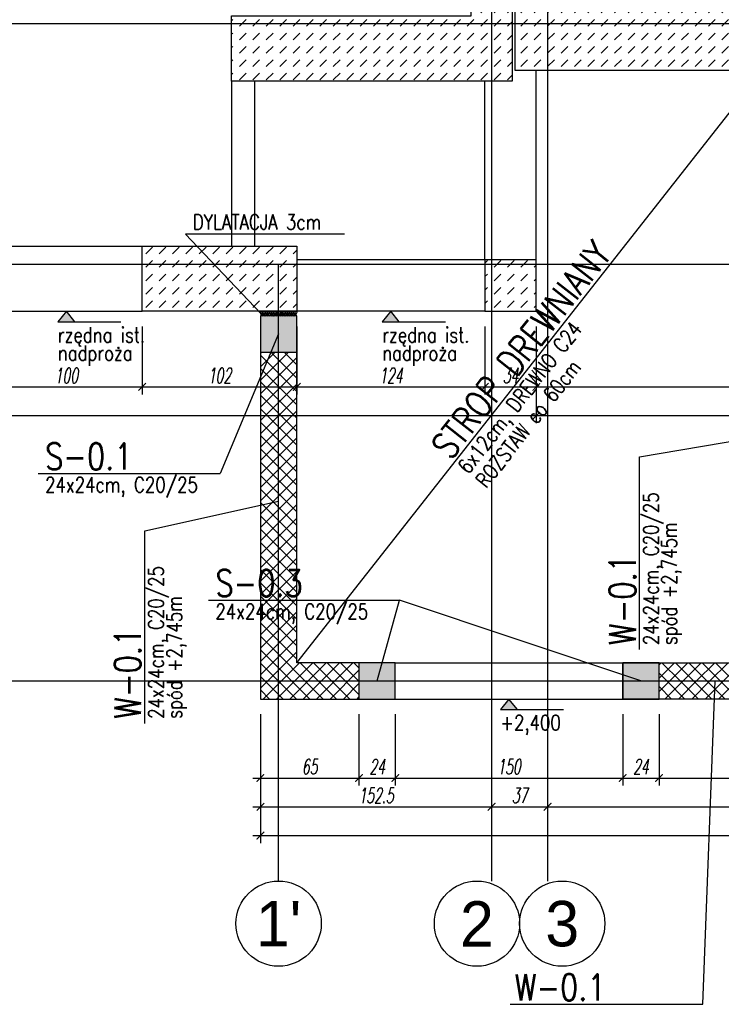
# Model space of a CAD drawing. Header units: millimetres. Extents: x -66901 to 936319, y -323998 to 488548.
# Tile 17 of 84: x 533211 to 537840, y 67967 to 74467. Entities that reach past the tile are written whole.
import ezdxf
from ezdxf.enums import TextEntityAlignment as Align
from ezdxf.lldxf.tags import DXFTag

# ---------------------------------------------------------------- set-up
doc = ezdxf.new("R2010")
doc.units = ezdxf.units.MM
doc.header["$LTSCALE"] = 5
doc.header["$MEASUREMENT"] = 0
for name, color, linetype in [('A-OCIEPLENIE', 3, 'Continuous'), ('K-BELKI', 5, 'DASHED2'), ('K-HATCH', 8, 'Continuous'), ('K-OSIE', 1, 'CENTER'), ('K-SC_KON', 2, 'Continuous'), ('K-STROPY', 201, 'Continuous'), ('K-SŁUPY', 4, 'Continuous'), ('K-WYMIARY', 254, 'Continuous'), ('N-20', 254, 'Continuous'), ('N-20-RZEDNA', 254, 'Continuous'), ('N-50', 4, 'Continuous'), ('S-25', 71, 'Continuous'), ('S-35', 101, 'Continuous'), ('ŚCIANY_NIENOŚNE', 125, 'DASHED2')]:
    doc.layers.add(name, color=color, linetype=linetype)
doc.styles.add('GENERATED_STYLE_3', font='txt')
doc.styles.add('ROMANS', font='romans.shx', dxfattribs={"width": 0.8, "oblique": 10})
doc.styles.add('WYMIARY', font='romans.shx', dxfattribs={"width": 0.6, "oblique": 10})
tags = doc.linetypes.add('CENTER', pattern=[2, 1.25, -0.25, 0.25, -0.25]).pattern_tags.tags
tags[10:11] = [DXFTag(74, 4), DXFTag(75, 0), DXFTag(340, '0'), DXFTag(46, 1.0), DXFTag(50, 0.0), DXFTag(44, 0.0), DXFTag(45, 0.0)]
tags[8:9] = [DXFTag(74, 4), DXFTag(75, 0), DXFTag(340, '0'), DXFTag(46, 1.0), DXFTag(50, 0.0), DXFTag(44, 0.0), DXFTag(45, 0.0)]
tags[6:7] = [DXFTag(74, 4), DXFTag(75, 0), DXFTag(340, '0'), DXFTag(46, 1.0), DXFTag(50, 0.0), DXFTag(44, 0.0), DXFTag(45, 0.0)]
tags[4:5] = [DXFTag(74, 4), DXFTag(75, 0), DXFTag(340, '0'), DXFTag(46, 1.0), DXFTag(50, 0.0), DXFTag(44, 0.0), DXFTag(45, 0.0)]
tags = doc.linetypes.add('DASHED2', pattern=[0.375, 0.25, -0.125]).pattern_tags.tags
tags[6:7] = [DXFTag(74, 4), DXFTag(75, 0), DXFTag(340, '0'), DXFTag(46, 1.0), DXFTag(50, 0.0), DXFTag(44, 0.0), DXFTag(45, 0.0)]
tags[4:5] = [DXFTag(74, 4), DXFTag(75, 0), DXFTag(340, '0'), DXFTag(46, 1.0), DXFTag(50, 0.0), DXFTag(44, 0.0), DXFTag(45, 0.0)]
doc.dimstyles.new('CM50', dxfattribs={"dimscale": 50, "dimtxt": 2, "dimasz": 1, "dimexe": 1, "dimexo": 2, "dimgap": 0.5, "dimtad": 1, "dimlfac": 0.1, "dimrnd": 0.5, "dimdsep": 46, "dimtxsty": 'WYMIARY', "dimblk": 'ARCHTICK', "dimcen": 0, "dimdle": 1, "dimclrd": 253, "dimclre": 251, "dimclrt": 30, "dimaunit": 1, "dimadec": 0, "dimazin": 0, "dimtfac": 1, "dimtix": 1, "dimtmove": 0, "dimatfit": 3, "dimldrblk": 'ARCHTICK', "dimfxl": 1, "dimtvp": 0.4, "dimtolj": 1, "dimarcsym": 0})

# ---------------------------------------------------------------- blocks, each defined once
blk = doc.blocks.new('_ArchTick')
at = {"color": 0, "linetype": 'ByBlock', "const_width": 0.15}
blk.add_lwpolyline([(-0.5, -0.5), (0.5, 0.5)], dxfattribs=at)
blk = doc.blocks.new('*D649')
at = {"layer": 'Defpoints', "color": 0, "transparency": 16777216}
for p in [(534799, 69981.8), (535449, 69981.8), (535449, 69460.5)]:
    blk.add_point(p, dxfattribs=at)
at = {"layer": 'K-WYMIARY', "color": 251, "lineweight": -2, "transparency": 16777216}
for p, q in [((534799, 69881.8), (534799, 69410.5)), ((535449, 69881.8), (535449, 69410.5))]:
    blk.add_line(p, q, dxfattribs=at)
at = {"layer": 'K-WYMIARY', "color": 253, "lineweight": -2, "transparency": 16777216}
blk.add_line((534749, 69460.5), (535499, 69460.5), dxfattribs=at)
at = {"layer": 'K-WYMIARY', "color": 253, "lineweight": -2, "transparency": 16777216, "xscale": 50, "yscale": 50, "zscale": 50, "rotation": 180}
blk.add_blockref('_ArchTick', (534799, 69460.5), dxfattribs=at)
at = {"layer": 'K-WYMIARY', "color": 253, "lineweight": -2, "transparency": 16777216, "xscale": 50, "yscale": 50, "zscale": 50}
blk.add_blockref('_ArchTick', (535449, 69460.5), dxfattribs=at)
at = {"layer": 'K-WYMIARY', "color": 30, "transparency": 16777216, "insert": (535124, 69535.5), "char_height": 100, "attachment_point": 5, "style": 'WYMIARY'}
blk.add_mtext('\\A1;65', dxfattribs=at)
blk = doc.blocks.new('*D650')
at = {"layer": 'Defpoints', "color": 0, "transparency": 16777216}
for p in [(535689, 69981.8), (537189, 69981.8), (537189, 69460.5)]:
    blk.add_point(p, dxfattribs=at)
at = {"layer": 'K-WYMIARY', "color": 251, "lineweight": -2, "transparency": 16777216}
for p, q in [((535689, 69881.8), (535689, 69410.5)), ((537189, 69881.8), (537189, 69410.5))]:
    blk.add_line(p, q, dxfattribs=at)
at = {"layer": 'K-WYMIARY', "color": 253, "lineweight": -2, "transparency": 16777216}
blk.add_line((535639, 69460.5), (537239, 69460.5), dxfattribs=at)
at = {"layer": 'K-WYMIARY', "color": 253, "lineweight": -2, "transparency": 16777216, "xscale": 50, "yscale": 50, "zscale": 50, "rotation": 180}
blk.add_blockref('_ArchTick', (535689, 69460.5), dxfattribs=at)
at = {"layer": 'K-WYMIARY', "color": 253, "lineweight": -2, "transparency": 16777216, "xscale": 50, "yscale": 50, "zscale": 50}
blk.add_blockref('_ArchTick', (537189, 69460.5), dxfattribs=at)
at = {"layer": 'K-WYMIARY', "color": 30, "transparency": 16777216, "insert": (536439, 69535.5), "char_height": 100, "attachment_point": 5, "style": 'WYMIARY'}
blk.add_mtext('\\A1;150', dxfattribs=at)
blk = doc.blocks.new('*D654')
at = {"layer": 'Defpoints', "color": 0, "transparency": 16777216}
for p in [(534799, 69981.8), (536324, 69385.5), (536324, 69270.5)]:
    blk.add_point(p, dxfattribs=at)
at = {"layer": 'K-WYMIARY', "color": 251, "lineweight": -2, "transparency": 16777216}
for p, q in [((534799, 69881.8), (534799, 69220.5)), ((536324, 69285.5), (536324, 69220.5))]:
    blk.add_line(p, q, dxfattribs=at)
at = {"layer": 'K-WYMIARY', "color": 253, "lineweight": -2, "transparency": 16777216}
blk.add_line((534749, 69270.5), (536374, 69270.5), dxfattribs=at)
at = {"layer": 'K-WYMIARY', "color": 253, "lineweight": -2, "transparency": 16777216, "xscale": 50, "yscale": 50, "zscale": 50, "rotation": 180}
blk.add_blockref('_ArchTick', (534799, 69270.5), dxfattribs=at)
at = {"layer": 'K-WYMIARY', "color": 253, "lineweight": -2, "transparency": 16777216, "xscale": 50, "yscale": 50, "zscale": 50}
blk.add_blockref('_ArchTick', (536324, 69270.5), dxfattribs=at)
at = {"layer": 'K-WYMIARY', "color": 30, "transparency": 16777216, "insert": (535561.5, 69345.5), "char_height": 100, "attachment_point": 5, "style": 'WYMIARY'}
blk.add_mtext('\\A1;152.5', dxfattribs=at)
blk = doc.blocks.new('*D655')
at = {"layer": 'Defpoints', "color": 0, "transparency": 16777216}
for p in [(536324, 69385.5), (536694, 69339.5), (536694, 69270.5)]:
    blk.add_point(p, dxfattribs=at)
at = {"layer": 'K-WYMIARY', "color": 253, "lineweight": -2, "transparency": 16777216}
blk.add_line((536274, 69270.5), (536744, 69270.5), dxfattribs=at)
at = {"layer": 'K-WYMIARY', "color": 251, "lineweight": -2, "transparency": 16777216}
for p, q in [((536324, 69285.5), (536324, 69220.5)), ((536694, 69239.5), (536694, 69220.5))]:
    blk.add_line(p, q, dxfattribs=at)
at = {"layer": 'K-WYMIARY', "color": 253, "lineweight": -2, "transparency": 16777216, "xscale": 50, "yscale": 50, "zscale": 50, "rotation": 180}
blk.add_blockref('_ArchTick', (536324, 69270.5), dxfattribs=at)
at = {"layer": 'K-WYMIARY', "color": 253, "lineweight": -2, "transparency": 16777216, "xscale": 50, "yscale": 50, "zscale": 50}
blk.add_blockref('_ArchTick', (536694, 69270.5), dxfattribs=at)
at = {"layer": 'K-WYMIARY', "color": 30, "transparency": 16777216, "insert": (536509, 69345.5), "char_height": 100, "attachment_point": 5, "style": 'WYMIARY'}
blk.add_mtext('\\A1;37', dxfattribs=at)
blk = doc.blocks.new('*D656')
at = {"layer": 'Defpoints', "color": 0, "transparency": 16777216}
for p in [(542789, 69394), (536694, 69339.5), (542789, 69270.5)]:
    blk.add_point(p, dxfattribs=at)
at = {"layer": 'K-WYMIARY', "color": 251, "lineweight": -2, "transparency": 16777216}
for p, q in [((542789, 69294), (542789, 69220.5)), ((536694, 69239.5), (536694, 69220.5))]:
    blk.add_line(p, q, dxfattribs=at)
at = {"layer": 'K-WYMIARY', "color": 253, "lineweight": -2, "transparency": 16777216}
blk.add_line((536644, 69270.5), (542839, 69270.5), dxfattribs=at)
at = {"layer": 'K-WYMIARY', "color": 253, "lineweight": -2, "transparency": 16777216, "xscale": 50, "yscale": 50, "zscale": 50, "rotation": 180}
blk.add_blockref('_ArchTick', (536694, 69270.5), dxfattribs=at)
at = {"layer": 'K-WYMIARY', "color": 253, "lineweight": -2, "transparency": 16777216, "xscale": 50, "yscale": 50, "zscale": 50}
blk.add_blockref('_ArchTick', (542789, 69270.5), dxfattribs=at)
at = {"layer": 'K-WYMIARY', "color": 30, "transparency": 16777216, "insert": (539741.5, 69345.5), "char_height": 100, "attachment_point": 5, "style": 'WYMIARY'}
blk.add_mtext('\\A1;609.5', dxfattribs=at)
blk = doc.blocks.new('*D659')
at = {"layer": 'Defpoints', "color": 0, "transparency": 16777216}
for p in [(534799, 69981.8), (548079, 69981.8), (548079, 69080.5)]:
    blk.add_point(p, dxfattribs=at)
at = {"layer": 'K-WYMIARY', "color": 251, "lineweight": -2, "transparency": 16777216}
for p, q in [((534799, 69881.8), (534799, 69030.5)), ((548079, 69881.8), (548079, 69030.5))]:
    blk.add_line(p, q, dxfattribs=at)
at = {"layer": 'K-WYMIARY', "color": 253, "lineweight": -2, "transparency": 16777216}
blk.add_line((534749, 69080.5), (548129, 69080.5), dxfattribs=at)
at = {"layer": 'K-WYMIARY', "color": 253, "lineweight": -2, "transparency": 16777216, "xscale": 50, "yscale": 50, "zscale": 50, "rotation": 180}
blk.add_blockref('_ArchTick', (534799, 69080.5), dxfattribs=at)
at = {"layer": 'K-WYMIARY', "color": 253, "lineweight": -2, "transparency": 16777216, "xscale": 50, "yscale": 50, "zscale": 50}
blk.add_blockref('_ArchTick', (548079, 69080.5), dxfattribs=at)
at = {"layer": 'K-WYMIARY', "color": 30, "transparency": 16777216, "insert": (541439, 69155.5), "char_height": 100, "attachment_point": 5, "style": 'WYMIARY'}
blk.add_mtext('\\A1;1328', dxfattribs=at)
blk = doc.blocks.new('*D661')
at = {"layer": 'Defpoints', "color": 0, "transparency": 16777216}
for p in [(533019, 72541.8), (534019, 72541.8), (534019, 72042.5)]:
    blk.add_point(p, dxfattribs=at)
at = {"layer": 'K-WYMIARY', "color": 251, "lineweight": -2, "transparency": 16777216}
for p, q in [((533019, 72441.8), (533019, 71992.5)), ((534019, 72441.8), (534019, 71992.5))]:
    blk.add_line(p, q, dxfattribs=at)
at = {"layer": 'K-WYMIARY', "color": 253, "lineweight": -2, "transparency": 16777216}
blk.add_line((532969, 72042.5), (534069, 72042.5), dxfattribs=at)
at = {"layer": 'K-WYMIARY', "color": 253, "lineweight": -2, "transparency": 16777216, "xscale": 50, "yscale": 50, "zscale": 50, "rotation": 180}
blk.add_blockref('_ArchTick', (533019, 72042.5), dxfattribs=at)
at = {"layer": 'K-WYMIARY', "color": 253, "lineweight": -2, "transparency": 16777216, "xscale": 50, "yscale": 50, "zscale": 50}
blk.add_blockref('_ArchTick', (534019, 72042.5), dxfattribs=at)
at = {"layer": 'K-WYMIARY', "color": 30, "transparency": 16777216, "insert": (533519, 72117.5), "char_height": 100, "attachment_point": 5, "style": 'WYMIARY'}
blk.add_mtext('\\A1;100', dxfattribs=at)
blk = doc.blocks.new('*D662')
at = {"layer": 'Defpoints', "color": 0, "transparency": 16777216}
for p in [(534019, 72541.8), (535039, 72541.8), (535039, 72042.5)]:
    blk.add_point(p, dxfattribs=at)
at = {"layer": 'K-WYMIARY', "color": 251, "lineweight": -2, "transparency": 16777216}
for p, q in [((534019, 72441.8), (534019, 71992.5)), ((535039, 72441.8), (535039, 71992.5))]:
    blk.add_line(p, q, dxfattribs=at)
at = {"layer": 'K-WYMIARY', "color": 253, "lineweight": -2, "transparency": 16777216}
blk.add_line((533969, 72042.5), (535089, 72042.5), dxfattribs=at)
at = {"layer": 'K-WYMIARY', "color": 253, "lineweight": -2, "transparency": 16777216, "xscale": 50, "yscale": 50, "zscale": 50, "rotation": 180}
blk.add_blockref('_ArchTick', (534019, 72042.5), dxfattribs=at)
at = {"layer": 'K-WYMIARY', "color": 253, "lineweight": -2, "transparency": 16777216, "xscale": 50, "yscale": 50, "zscale": 50}
blk.add_blockref('_ArchTick', (535039, 72042.5), dxfattribs=at)
at = {"layer": 'K-WYMIARY', "color": 30, "transparency": 16777216, "insert": (534529, 72117.5), "char_height": 100, "attachment_point": 5, "style": 'WYMIARY'}
blk.add_mtext('\\A1;102', dxfattribs=at)
blk = doc.blocks.new('*D663')
at = {"layer": 'Defpoints', "color": 0, "transparency": 16777216}
for p in [(535039, 72541.8), (536279, 72541.8), (536279, 72042.5)]:
    blk.add_point(p, dxfattribs=at)
at = {"layer": 'K-WYMIARY', "color": 251, "lineweight": -2, "transparency": 16777216}
for p, q in [((535039, 72441.8), (535039, 71992.5)), ((536279, 72441.8), (536279, 71992.5))]:
    blk.add_line(p, q, dxfattribs=at)
at = {"layer": 'K-WYMIARY', "color": 253, "lineweight": -2, "transparency": 16777216}
blk.add_line((534989, 72042.5), (536329, 72042.5), dxfattribs=at)
at = {"layer": 'K-WYMIARY', "color": 253, "lineweight": -2, "transparency": 16777216, "xscale": 50, "yscale": 50, "zscale": 50, "rotation": 180}
blk.add_blockref('_ArchTick', (535039, 72042.5), dxfattribs=at)
at = {"layer": 'K-WYMIARY', "color": 253, "lineweight": -2, "transparency": 16777216, "xscale": 50, "yscale": 50, "zscale": 50}
blk.add_blockref('_ArchTick', (536279, 72042.5), dxfattribs=at)
at = {"layer": 'K-WYMIARY', "color": 30, "transparency": 16777216, "insert": (535659, 72117.5), "char_height": 100, "attachment_point": 5, "style": 'WYMIARY'}
blk.add_mtext('\\A1;124', dxfattribs=at)
blk = doc.blocks.new('*D664')
at = {"layer": 'Defpoints', "color": 0, "transparency": 16777216}
for p in [(536279, 72541.8), (536619, 72541.8), (536619, 72042.5)]:
    blk.add_point(p, dxfattribs=at)
at = {"layer": 'K-WYMIARY', "color": 251, "lineweight": -2, "transparency": 16777216}
for p, q in [((536279, 72441.8), (536279, 71992.5)), ((536619, 72441.8), (536619, 71992.5))]:
    blk.add_line(p, q, dxfattribs=at)
at = {"layer": 'K-WYMIARY', "color": 253, "lineweight": -2, "transparency": 16777216}
blk.add_line((536229, 72042.5), (536669, 72042.5), dxfattribs=at)
at = {"layer": 'K-WYMIARY', "color": 253, "lineweight": -2, "transparency": 16777216, "xscale": 50, "yscale": 50, "zscale": 50, "rotation": 180}
blk.add_blockref('_ArchTick', (536279, 72042.5), dxfattribs=at)
at = {"layer": 'K-WYMIARY', "color": 253, "lineweight": -2, "transparency": 16777216, "xscale": 50, "yscale": 50, "zscale": 50}
blk.add_blockref('_ArchTick', (536619, 72042.5), dxfattribs=at)
at = {"layer": 'K-WYMIARY', "color": 30, "transparency": 16777216, "insert": (536449, 72117.5), "char_height": 100, "attachment_point": 5, "style": 'WYMIARY'}
blk.add_mtext('\\A1;34', dxfattribs=at)
blk = doc.blocks.new('*D665')
at = {"layer": 'Defpoints', "color": 0, "transparency": 16777216}
for p in [(542929, 74131.8), (536619, 72541.8), (542929, 72042.5)]:
    blk.add_point(p, dxfattribs=at)
at = {"layer": 'K-WYMIARY', "color": 251, "lineweight": -2, "transparency": 16777216}
for p, q in [((542929, 74031.8), (542929, 71992.5)), ((536619, 72441.8), (536619, 71992.5))]:
    blk.add_line(p, q, dxfattribs=at)
at = {"layer": 'K-WYMIARY', "color": 253, "lineweight": -2, "transparency": 16777216}
blk.add_line((536569, 72042.5), (542979, 72042.5), dxfattribs=at)
at = {"layer": 'K-WYMIARY', "color": 253, "lineweight": -2, "transparency": 16777216, "xscale": 50, "yscale": 50, "zscale": 50, "rotation": 180}
blk.add_blockref('_ArchTick', (536619, 72042.5), dxfattribs=at)
at = {"layer": 'K-WYMIARY', "color": 253, "lineweight": -2, "transparency": 16777216, "xscale": 50, "yscale": 50, "zscale": 50}
blk.add_blockref('_ArchTick', (542929, 72042.5), dxfattribs=at)
at = {"layer": 'K-WYMIARY', "color": 30, "transparency": 16777216, "insert": (539774, 72117.5), "char_height": 100, "attachment_point": 5, "style": 'WYMIARY'}
blk.add_mtext('\\A1;631', dxfattribs=at)
blk = doc.blocks.new('*D672')
at = {"layer": 'Defpoints', "color": 0, "transparency": 16777216}
for p in [(547839, 72591.8), (536619, 72541.8), (536619, 71852.5)]:
    blk.add_point(p, dxfattribs=at)
at = {"layer": 'K-WYMIARY', "color": 251, "lineweight": -2, "transparency": 16777216}
for p, q in [((547839, 72491.8), (547839, 71802.5)), ((536619, 72441.8), (536619, 71802.5))]:
    blk.add_line(p, q, dxfattribs=at)
at = {"layer": 'K-WYMIARY', "color": 253, "lineweight": -2, "transparency": 16777216}
blk.add_line((547889, 71852.5), (536569, 71852.5), dxfattribs=at)
at = {"layer": 'K-WYMIARY', "color": 253, "lineweight": -2, "transparency": 16777216, "xscale": 50, "yscale": 50, "zscale": 50, "rotation": 180}
blk.add_blockref('_ArchTick', (536619, 71852.5), dxfattribs=at)
at = {"layer": 'K-WYMIARY', "color": 253, "lineweight": -2, "transparency": 16777216, "xscale": 50, "yscale": 50, "zscale": 50}
blk.add_blockref('_ArchTick', (547839, 71852.5), dxfattribs=at)
at = {"layer": 'K-WYMIARY', "color": 30, "transparency": 16777216, "insert": (542229, 71927.5), "char_height": 100, "attachment_point": 5, "style": 'WYMIARY'}
blk.add_mtext('\\A1;1122', dxfattribs=at)
blk = doc.blocks.new('*D673')
at = {"layer": 'Defpoints', "color": 0, "transparency": 16777216}
for p in [(527829, 72541.8), (536619, 72541.8), (527829, 71852.5)]:
    blk.add_point(p, dxfattribs=at)
at = {"layer": 'K-WYMIARY', "color": 251, "lineweight": -2, "transparency": 16777216}
for p, q in [((527829, 72441.8), (527829, 71802.5)), ((536619, 72441.8), (536619, 71802.5))]:
    blk.add_line(p, q, dxfattribs=at)
at = {"layer": 'K-WYMIARY', "color": 253, "lineweight": -2, "transparency": 16777216}
blk.add_line((536669, 71852.5), (527779, 71852.5), dxfattribs=at)
at = {"layer": 'K-WYMIARY', "color": 253, "lineweight": -2, "transparency": 16777216, "xscale": 50, "yscale": 50, "zscale": 50, "rotation": 180}
blk.add_blockref('_ArchTick', (527829, 71852.5), dxfattribs=at)
at = {"layer": 'K-WYMIARY', "color": 253, "lineweight": -2, "transparency": 16777216, "xscale": 50, "yscale": 50, "zscale": 50}
blk.add_blockref('_ArchTick', (536619, 71852.5), dxfattribs=at)
at = {"layer": 'K-WYMIARY', "color": 30, "transparency": 16777216, "insert": (532224, 71927.5), "char_height": 100, "attachment_point": 5, "style": 'WYMIARY'}
blk.add_mtext('\\A1;879', dxfattribs=at)
blk = doc.blocks.new('*D854')
at = {"layer": 'Defpoints', "color": 0, "transparency": 16777216}
for p in [(535449, 69981.8), (535689, 69981.8), (535689, 69460.5)]:
    blk.add_point(p, dxfattribs=at)
at = {"layer": 'K-WYMIARY', "color": 251, "lineweight": -2, "transparency": 16777216}
for p, q in [((535449, 69881.8), (535449, 69410.5)), ((535689, 69881.8), (535689, 69410.5))]:
    blk.add_line(p, q, dxfattribs=at)
at = {"layer": 'K-WYMIARY', "color": 253, "lineweight": -2, "transparency": 16777216}
blk.add_line((535399, 69460.5), (535739, 69460.5), dxfattribs=at)
at = {"layer": 'K-WYMIARY', "color": 253, "lineweight": -2, "transparency": 16777216, "xscale": 50, "yscale": 50, "zscale": 50, "rotation": 180}
blk.add_blockref('_ArchTick', (535449, 69460.5), dxfattribs=at)
at = {"layer": 'K-WYMIARY', "color": 253, "lineweight": -2, "transparency": 16777216, "xscale": 50, "yscale": 50, "zscale": 50}
blk.add_blockref('_ArchTick', (535689, 69460.5), dxfattribs=at)
at = {"layer": 'K-WYMIARY', "color": 30, "transparency": 16777216, "insert": (535569, 69535.5), "char_height": 100, "attachment_point": 5, "style": 'WYMIARY'}
blk.add_mtext('\\A1;24', dxfattribs=at)
blk = doc.blocks.new('*D855')
at = {"layer": 'Defpoints', "color": 0, "transparency": 16777216}
for p in [(537189, 69981.8), (537429, 69981.8), (537429, 69460.5)]:
    blk.add_point(p, dxfattribs=at)
at = {"layer": 'K-WYMIARY', "color": 251, "lineweight": -2, "transparency": 16777216}
for p, q in [((537189, 69881.8), (537189, 69410.5)), ((537429, 69881.8), (537429, 69410.5))]:
    blk.add_line(p, q, dxfattribs=at)
at = {"layer": 'K-WYMIARY', "color": 253, "lineweight": -2, "transparency": 16777216}
blk.add_line((537139, 69460.5), (537479, 69460.5), dxfattribs=at)
at = {"layer": 'K-WYMIARY', "color": 253, "lineweight": -2, "transparency": 16777216, "xscale": 50, "yscale": 50, "zscale": 50, "rotation": 180}
blk.add_blockref('_ArchTick', (537189, 69460.5), dxfattribs=at)
at = {"layer": 'K-WYMIARY', "color": 253, "lineweight": -2, "transparency": 16777216, "xscale": 50, "yscale": 50, "zscale": 50}
blk.add_blockref('_ArchTick', (537429, 69460.5), dxfattribs=at)
at = {"layer": 'K-WYMIARY', "color": 30, "transparency": 16777216, "insert": (537309, 69535.5), "char_height": 100, "attachment_point": 5, "style": 'WYMIARY'}
blk.add_mtext('\\A1;24', dxfattribs=at)
blk = doc.blocks.new('*D856')
at = {"layer": 'Defpoints', "color": 0, "transparency": 16777216}
for p in [(537429, 69981.8), (538539, 69981.8), (538539, 69460.5)]:
    blk.add_point(p, dxfattribs=at)
at = {"layer": 'K-WYMIARY', "color": 251, "lineweight": -2, "transparency": 16777216}
for p, q in [((537429, 69881.8), (537429, 69410.5)), ((538539, 69881.8), (538539, 69410.5))]:
    blk.add_line(p, q, dxfattribs=at)
at = {"layer": 'K-WYMIARY', "color": 253, "lineweight": -2, "transparency": 16777216}
blk.add_line((537379, 69460.5), (538589, 69460.5), dxfattribs=at)
at = {"layer": 'K-WYMIARY', "color": 253, "lineweight": -2, "transparency": 16777216, "xscale": 50, "yscale": 50, "zscale": 50, "rotation": 180}
blk.add_blockref('_ArchTick', (537429, 69460.5), dxfattribs=at)
at = {"layer": 'K-WYMIARY', "color": 253, "lineweight": -2, "transparency": 16777216, "xscale": 50, "yscale": 50, "zscale": 50}
blk.add_blockref('_ArchTick', (538539, 69460.5), dxfattribs=at)
at = {"layer": 'K-WYMIARY', "color": 30, "transparency": 16777216, "insert": (537984, 69535.5), "char_height": 100, "attachment_point": 5, "style": 'WYMIARY'}
blk.add_mtext('\\A1;111', dxfattribs=at)

msp = doc.modelspace()

# ---------------------------------------------------------------- hatches: boundary and pattern name
at = {"layer": 'K-HATCH', "lineweight": 0}
h = msp.add_hatch(dxfattribs=at)
h.set_pattern_fill('DASH', color=256, scale=500, angle=45, style=0)
h.paths.add_polyline_path([(536459, 76766.848), (536324, 76766.848), (536324, 75411.848), (536459, 75411.848)])
h.paths.add_polyline_path([(536324, 76766.848), (536189, 76766.848), (536189, 75571.848), (534409, 75571.848), (534409, 75411.848), (536324, 75411.848)])
h.paths.add_polyline_path([(536324, 75411.848), (536189, 75411.848), (536189, 74491.848), (534609, 74491.848), (534609, 74441.848), (536324, 74441.848)])
h.paths.add_polyline_path([(536459, 75411.848), (536324, 75411.848), (536324, 74441.848), (536459, 74441.848)])
h.paths.add_polyline_path([(536459, 74441.848), (536324, 74441.848), (536324, 74061.848), (536459, 74061.848)])
h.paths.add_polyline_path([(536324, 74441.848), (534609, 74441.848), (534609, 74061.848), (536324, 74061.848)])
h = msp.add_hatch(dxfattribs=at)
h.set_pattern_fill('DASH', color=256, scale=500, angle=45, style=0)
h.paths.add_polyline_path([(542789, 75411.848), (542789, 75491.848), (542649, 75491.848), (542649, 75411.848)])
h.paths.add_polyline_path([(542789, 75411.848), (542649, 75411.848), (542649, 74561.848), (536909, 74561.848), (536909, 75411.848), (536694, 75411.848), (536694, 74441.848), (542789, 74441.848)])
h.paths.add_polyline_path([(542789, 75491.848), (542789, 75411.848), (542929, 75411.848), (542929, 75491.848)])
h.paths.add_polyline_path([(542929, 75411.848), (542789, 75411.848), (542789, 74441.848), (542929, 74441.848)])
h.paths.add_polyline_path([(542789, 74131.848), (542929, 74131.848), (542929, 74441.848), (542789, 74441.848)])
h.paths.add_polyline_path([(538209, 74441.848), (538209, 74131.848), (542789, 74131.848), (542789, 74441.848)])
h.paths.add_polyline_path([(538209, 74131.848), (538209, 74441.848), (536694, 74441.848), (536694, 74131.848)])
h.paths.add_polyline_path([(536694, 74441.848), (536479, 74441.848), (536479, 74131.848), (536694, 74131.848)])
h.paths.add_polyline_path([(536479, 74441.848), (536694, 74441.848), (536694, 75411.848), (536479, 75411.848)])
h.paths.add_polyline_path([(538830.5, 74066.14), (538830.5, 74167.557), (538980.5, 74167.557), (538980.5, 74066.14)], flags=9)
at = {"layer": 'K-HATCH'}
h = msp.add_hatch(dxfattribs=at)
h.set_pattern_fill('ANSI33', color=256, scale=500, style=0)
h.paths.add_polyline_path([(535039, 72511.848), (534799, 72511.848), (534799, 72271.848), (535039, 72271.848)])
h.paths.add_polyline_path([(538329, 74101.848), (538089, 74101.848), (538089, 73881.848), (538329, 73881.848)])
h.paths.add_polyline_path([(544169, 74101.848), (543929, 74101.848), (543929, 73861.848), (544169, 73861.848)])
h.paths.add_polyline_path([(548079, 72561.848), (547839, 72561.848), (547839, 72321.848), (548079, 72321.848)])
h.paths.add_polyline_path([(547179, 70221.848), (546939, 70221.848), (546939, 69981.848), (547179, 69981.848)])
h.paths.add_polyline_path([(542182.333, 70221.848), (541942.333, 70221.848), (541942.333, 69981.848), (542182.333, 69981.848)])
h.paths.add_polyline_path([(540315.667, 70221.848), (540075.667, 70221.848), (540075.667, 69981.848), (540315.667, 69981.848)])
h.paths.add_polyline_path([(537429, 70221.848), (537189, 70221.848), (537189, 69981.848), (537429, 69981.848)])
h.paths.add_polyline_path([(535689, 70221.848), (535449, 70221.848), (535449, 69981.848), (535689, 69981.848)])
at = {"layer": 'K-HATCH', "lineweight": 0}
h = msp.add_hatch(dxfattribs=at)
h.set_pattern_fill('DASH', color=256, scale=500, angle=45, style=0)
h.paths.add_polyline_path([(535039, 72851.848), (534919, 72851.848), (534919, 72541.848), (535039, 72541.848)])
h.paths.add_polyline_path([(534919, 72851.848), (534019, 72851.848), (534019, 72541.848), (534919, 72541.848)])
h.paths.add_polyline_path([(535039, 72971.848), (534019, 72971.848), (534019, 72851.848), (535039, 72851.848)])
h = msp.add_hatch(dxfattribs=at)
h.set_pattern_fill('DASH', color=256, scale=500, angle=45, style=0)
h.paths.add_polyline_path([(536324, 72881.848), (536279, 72881.848), (536279, 72851.848), (536324, 72851.848)])
h.paths.add_polyline_path([(536324, 72851.848), (536279, 72851.848), (536279, 72541.848), (536324, 72541.848)])
h.paths.add_polyline_path([(536619, 72851.848), (536324, 72851.848), (536324, 72541.848), (536619, 72541.848)])
h.paths.add_polyline_path([(536619, 72881.848), (536324, 72881.848), (536324, 72851.848), (536619, 72851.848)])
h = msp.add_hatch(dxfattribs=at)
h.set_pattern_fill('ANSI37', color=256, scale=500, style=0)
h.paths.add_polyline_path([(534868.791, 72271.848), (534799, 72271.848), (534799, 72105.047)], flags=17)
h.paths.add_polyline_path([(534919, 72271.848), (534868.791, 72271.848), (534799, 72105.047), (534799, 71262.429), (534919, 71289)])
h.paths.add_polyline_path([(535039, 72271.848), (534919, 72271.848), (534919, 70634.832), (535039, 70634.832)])
h.paths.add_polyline_path([(534919, 71289), (534799, 71262.429), (534799, 70634.832), (534919, 70634.832)])
h.paths.add_polyline_path([(534919, 70634.832), (534799, 70634.832), (534799, 70101.848), (534919, 70101.848)])
h.paths.add_polyline_path([(535039, 70634.832), (534919, 70634.832), (534919, 70101.848), (535449, 70101.848), (535449, 70221.848), (535039, 70221.848)])
h.paths.add_polyline_path([(535449, 70101.848), (534919, 70101.848), (534919, 69981.848), (535449, 69981.848)])
h.paths.add_polyline_path([(534919, 70101.848), (534799, 70101.848), (534799, 69981.848), (534919, 69981.848)])
h.paths.add_polyline_path([(534478.421, 70616.082), (535165.921, 70616.082), (535165.921, 70878.582), (534478.421, 70878.582)], flags=9)
h.paths.add_polyline_path([(534475.504, 70438.404), (535667.885, 70438.404), (535667.885, 70666.975), (534475.504, 70666.975)], flags=9)
h = msp.add_hatch(dxfattribs=at)
h.set_pattern_fill('ANSI37', color=256, scale=500, style=0)
h.paths.add_polyline_path([(538209, 71681.848), (538089, 71681.848), (538089, 70221.848), (537429, 70221.848), (537429, 70101.848), (538209, 70101.848)])
h.paths.add_polyline_path([(538329, 71681.848), (538209, 71681.848), (538209, 70101.848), (538539, 70101.848), (538539, 70221.848), (538329, 70221.848)])
h.paths.add_polyline_path([(538539, 70101.848), (538209, 70101.848), (538209, 69981.848), (538539, 69981.848)])
h.paths.add_polyline_path([(538209, 70101.848), (537798.5, 70101.848), (537793.974, 69981.848), (538209, 69981.848)])
h = msp.add_hatch(dxfattribs=at)
h.set_pattern_fill('ANSI37', color=256, scale=500, style=0)
h.paths.add_polyline_path([(537798.5, 70101.848), (537429, 70101.848), (537429, 69981.848), (537793.974, 69981.848)])
at = {"layer": 'N-20-RZEDNA', "lineweight": 0}
for points in [[(533575, 72472.566), (533519, 72541.848), (533463, 72472.566)], [(535715, 72472.566), (535659, 72541.848), (535603, 72472.566)], [(536495, 69912.566), (536439, 69981.848), (536383, 69912.566)]]:
    msp.add_hatch(color=256, dxfattribs=at).paths.add_polyline_path(points)

# ---------------------------------------------------------------- linework, layer by layer
at = {"layer": 'A-OCIEPLENIE'}
msp.add_lwpolyline([(534799, 72511.848, 0.53232259), (534804.559, 72520.107), (534799.391, 72533.719, -1.449322), (534810.609, 72533.719), (534805.441, 72520.107, 1.48562189), (534816.559, 72520.107), (534811.391, 72533.719, -1.449322), (534822.609, 72533.719), (534817.441, 72520.107, 1.48562189), (534828.559, 72520.107), (534823.391, 72533.719, -1.449322), (534834.609, 72533.719), (534829.441, 72520.107, 1.48562189), (534840.559, 72520.107), (534835.391, 72533.719, -1.449322), (534846.609, 72533.719), (534841.441, 72520.107, 1.48562189), (534852.559, 72520.107), (534847.391, 72533.719, -1.449322), (534858.609, 72533.719), (534853.441, 72520.107, 1.48562189), (534864.559, 72520.107), (534859.391, 72533.719, -1.449322), (534870.609, 72533.719), (534865.441, 72520.107, 1.48562189), (534876.559, 72520.107), (534871.391, 72533.719, -1.449322), (534882.609, 72533.719), (534877.441, 72520.107, 0.53232259), (534883, 72511.848, 0.53232259), (534888.559, 72520.107), (534883.391, 72533.719, -1.449322), (534894.609, 72533.719), (534889.441, 72520.107, 1.48562189), (534900.559, 72520.107), (534895.391, 72533.719, -1.449322), (534906.609, 72533.719), (534901.441, 72520.107, 1.48562189), (534912.559, 72520.107), (534907.391, 72533.719, -1.449322), (534918.609, 72533.719), (534913.441, 72520.107, 1.48562189), (534924.559, 72520.107), (534919.391, 72533.719, -1.449322), (534930.609, 72533.719), (534925.441, 72520.107, 1.48562189), (534936.559, 72520.107), (534931.391, 72533.719, -1.449322), (534942.609, 72533.719), (534937.441, 72520.107, 1.48562189), (534948.559, 72520.107), (534943.391, 72533.719, -1.449322), (534954.609, 72533.719), (534949.441, 72520.107, 1.48562189), (534960.559, 72520.107), (534955.391, 72533.719, -0.52495815), (534961, 72541.848, -0.52495815), (534966.609, 72533.719), (534961.441, 72520.107, 1.48562189), (534972.559, 72520.107), (534967.391, 72533.719, -1.449322), (534978.609, 72533.719), (534973.441, 72520.107, 1.48562189), (534984.559, 72520.107), (534979.391, 72533.719, -1.449322), (534990.609, 72533.719), (534985.441, 72520.107, 1.48562189), (534996.559, 72520.107), (534991.391, 72533.719, -1.449322), (535002.609, 72533.719), (534997.441, 72520.107, 1.48562189), (535008.559, 72520.107), (535003.391, 72533.719, -1.449322), (535014.609, 72533.719), (535009.441, 72520.107, 1.48562189), (535020.559, 72520.107), (535015.391, 72533.719, -1.449322), (535026.609, 72533.719), (535021.441, 72520.107, 1.48562189), (535032.559, 72520.107), (535027.391, 72533.719, -1.449322), (535038.609, 72533.719), (535033.441, 72520.107, 0.53232259), (535039, 72511.848)], format="xyb", dxfattribs=at)
at = {"layer": 'K-BELKI'}
for p, q in [((536619, 72881.848), (536619, 74131.848)), ((536279, 72881.848), (536279, 74061.848)), ((533019, 72971.848), (534019, 72971.848)), ((536279, 72881.848), (535039, 72881.848)), ((533019, 72541.848), (534019, 72541.848)), ((536279, 72541.848), (535039, 72541.848)), ((535689, 70221.848), (537189, 70221.848)), ((535689, 69981.848), (537189, 69981.848))]:
    msp.add_line(p, q, dxfattribs=at)
at = {"layer": 'K-OSIE'}
for p, q in [((536324, 88457.5), (536324, 68780.5)), ((536694, 88457.5), (536694, 68780.5)), ((526912.5, 74441.848), (553624, 74441.848)), ((526912.5, 72851.848), (553624, 72851.848)), ((534919, 68780.5), (534919, 72851.848)), ((526912.5, 70101.848), (553624, 70101.848))]:
    msp.add_line(p, q, dxfattribs=at)
for centre in [(534919, 68499.25), (536227.75, 68499.25), (536790.25, 68499.25)]:
    msp.add_circle(centre, 281.25, dxfattribs=at)
at = {"layer": 'K-SC_KON'}
for points in [[(536189, 75571.848), (536189, 81091.848), (536459, 81091.848), (536459, 74061.848), (534609, 74061.848), (534609, 74491.848), (536189, 74491.848), (536189, 75411.848), (534709, 75411.848), (534709, 75311.848), (534409, 75311.848), (534409, 75571.848), (536189, 75571.848)], [(536909, 74561.848), (542649, 74561.848), (542649, 75491.848), (542929, 75491.848), (542929, 74131.848), (536479, 74131.848), (536479, 81091.848), (536909, 81091.848), (536909, 74561.848)], [(534799, 69981.848), (535689, 69981.848), (535689, 70221.848), (535039, 70221.848), (535039, 72511.848), (534799, 72511.848), (534799, 69981.848)], [(538089, 70221.848), (538089, 71681.848), (538329, 71681.848), (538329, 70221.848), (538539, 70221.848), (538539, 69981.848), (537189, 69981.848), (537189, 70221.848), (538089, 70221.848)]]:
    msp.add_lwpolyline(points, dxfattribs=at)
for points in [[(534019, 72971.848), (535039, 72971.848), (535039, 72541.848), (534019, 72541.848)], [(536279, 72541.848), (536619, 72541.848), (536619, 72881.848), (536279, 72881.848)]]:
    msp.add_lwpolyline(points, close=True, dxfattribs=at)
at = {"layer": 'K-STROPY'}
msp.add_line((535039, 70221.848), (538089, 74101.848), dxfattribs=at)
at = {"layer": 'K-SŁUPY'}
for points in [[(534799, 72271.848), (535039, 72271.848), (535039, 72511.848), (534799, 72511.848)], [(535449, 69981.848), (535689, 69981.848), (535689, 70221.848), (535449, 70221.848)], [(537189, 69981.848), (537429, 69981.848), (537429, 70221.848), (537189, 70221.848)]]:
    msp.add_lwpolyline(points, close=True, dxfattribs=at)
at = {"layer": 'N-20'}
for p, q in [((534919, 72391.848), (534533.848, 71471.332)), ((537300.917, 71579.962), (538209, 71735.5)), ((534035.642, 71093.403), (534919, 71289)), ((535569, 70101.848), (535716.348, 70634.832)), ((537309, 70101.848), (535716.348, 70634.832)), ((537717.962, 67966.583), (537798.5, 70101.848))]:
    msp.add_line(p, q, dxfattribs=at)
msp.add_lwpolyline([(535354.142, 73051), (534303.921, 73051), (534801.975, 72526.913)], dxfattribs=at)
at = {"layer": 'N-20-RZEDNA'}
for points in [[(533575, 72472.566), (533519, 72541.848), (533463, 72472.566), (533879, 72472.566)], [(535715, 72472.566), (535659, 72541.848), (535603, 72472.566), (536019, 72472.566)], [(536495, 69912.566), (536439, 69981.848), (536383, 69912.566), (536799, 69912.566)]]:
    msp.add_lwpolyline(points, dxfattribs=at)
at = {"layer": 'S-25'}
for p, q in [((537300.917, 70308.001), (537300.917, 71579.962)), ((533333.002, 71471.332), (534533.848, 71471.332)), ((534035.642, 69821.442), (534035.642, 71093.403)), ((534456.502, 70634.832), (535716.348, 70634.832)), ((536446.001, 67966.583), (537717.962, 67966.583))]:
    msp.add_line(p, q, dxfattribs=at)
at = {"layer": 'ŚCIANY_NIENOŚNE'}
for p, q in [((534609, 74061.848), (534609, 72971.848)), ((534759, 74061.848), (534759, 72971.848))]:
    msp.add_line(p, q, dxfattribs=at)

# ---------------------------------------------------------------- texts
at = {"layer": 'N-20-RZEDNA', "style": 'ROMANS', "width": 0.8}
for s, p in [('rzędna ist.', (533463, 72305.9)), ('rzędna ist.', (535603, 72305.9)), ('nadproża', (533463, 72185.9)), ('nadproża', (535603, 72185.9)), ('+2,400', (536383, 69745.9))]:
    msp.add_text(s, height=100, dxfattribs=at).set_placement(p, align=Align.BOTTOM_LEFT)
at = {"layer": 'N-50', "style": 'GENERATED_STYLE_3'}
for s, p in [("1'", (534919, 68499.25)), ('2', (536227.75, 68499.25)), ('3', (536790.25, 68499.25))]:
    msp.add_text(s, height=300, dxfattribs=at).set_placement(p, align=Align.MIDDLE)
at = {"layer": 'S-25', "style": 'ROMANS', "width": 0.8}
for s, rotation, p in [('DYLATACJA 3cm', 359.9997131, (534353.5, 73081)), ('6x12cm, DREWNO C24', 51.8294455, (536171.374, 71460.111)), ('ROZSTAW co 60cm', 51.8294455, (536289.296, 71367.415)), ('24x24cm, C20/25', 0, (533378.671, 71346.332)), ('24x24cm, C20/25', 90, (537425.917, 70338.142)), ('spód +2,745m', 90, (537545.917, 70338.142)), ('24x24cm, C20/25', 90, (534160.642, 69851.583)), ('24x24cm, C20/25', 0, (534502.171, 70509.832)), ('spód +2,745m', 90, (534280.642, 69851.583))]:
    msp.add_text(s, height=100, rotation=rotation, dxfattribs=at).set_placement(p)
at = {"layer": 'S-35', "style": 'ROMANS', "width": 0.8}
for s, rotation, p in [('STROP DREWNIANY', 51.8294455, (536053.452, 71552.808)), ('W-0.1', 90, (537275.917, 70338.142)), ('W-0.1', 90, (534010.642, 69851.583))]:
    msp.add_text(s, height=175, rotation=rotation, dxfattribs=at).set_placement(p)
for s, p in [('S-0.1', (533378.671, 71496.332)), ('S-0.3', (534502.171, 70659.832)), ('W-0.1', (536476.142, 67991.583))]:
    msp.add_text(s, height=175, dxfattribs=at).set_placement(p)

# ---------------------------------------------------------------- dimensions: what is measured, and where the dimension line sits
at = {"layer": 'K-WYMIARY'}
for base, p1, p2, picture, middle in [((542929, 72042.5), (536619, 72541.848), (542929, 74131.848), '*D665', (539774, 72117.5)), ((536619, 71852.5), (547839, 72591.848), (536619, 72541.848), '*D672', (542229, 71927.5)), ((527829, 71852.5), (536619, 72541.848), (527829, 72541.848), '*D673', (532224, 71927.5)), ((534019, 72042.5), (533019, 72541.848), (534019, 72541.848), '*D661', (533519, 72117.5)), ((535039, 72042.5), (534019, 72541.848), (535039, 72541.848), '*D662', (534529, 72117.5)), ((536279, 72042.5), (535039, 72541.848), (536279, 72541.848), '*D663', (535659, 72117.5)), ((536619, 72042.5), (536279, 72541.848), (536619, 72541.848), '*D664', (536449, 72117.5)), ((548079, 69080.5), (534799, 69981.848), (548079, 69981.848), '*D659', (541439, 69155.5)), ((535689, 69460.5), (535449, 69981.848), (535689, 69981.848), '*D854', (535569, 69535.5)), ((537189, 69460.5), (535689, 69981.848), (537189, 69981.848), '*D650', (536439, 69535.5)), ((537429, 69460.5), (537189, 69981.848), (537429, 69981.848), '*D855', (537309, 69535.5)), ((538539, 69460.5), (537429, 69981.848), (538539, 69981.848), '*D856', (537984, 69535.5)), ((536694, 69270.5), (536324, 69385.5), (536694, 69339.5), '*D655', (536509, 69345.5)), ((542789, 69270.5), (536694, 69339.5), (542789, 69394), '*D656', (539741.5, 69345.5))]:
    dim = msp.add_linear_dim(base=base, p1=p1, p2=p2, dimstyle='CM50', override={"dimtmove": 1}, dxfattribs=at)
    dim.commit()
    dim.dimension.update_dxf_attribs({"geometry": picture, "text_midpoint": middle})
for base, p2, picture, middle in [((535449, 69460.5), (535449, 69981.848), '*D649', (535124, 69535.5)), ((536324, 69270.5), (536324, 69385.5), '*D654', (535561.5, 69345.5))]:
    dim = msp.add_linear_dim(base=base, p1=(534799, 69981.848), p2=p2, dimstyle='CM50', dxfattribs=at)
    dim.commit()
    dim.dimension.update_dxf_attribs({"geometry": picture, "text_midpoint": middle})

doc.saveas('drawing.dxf')
